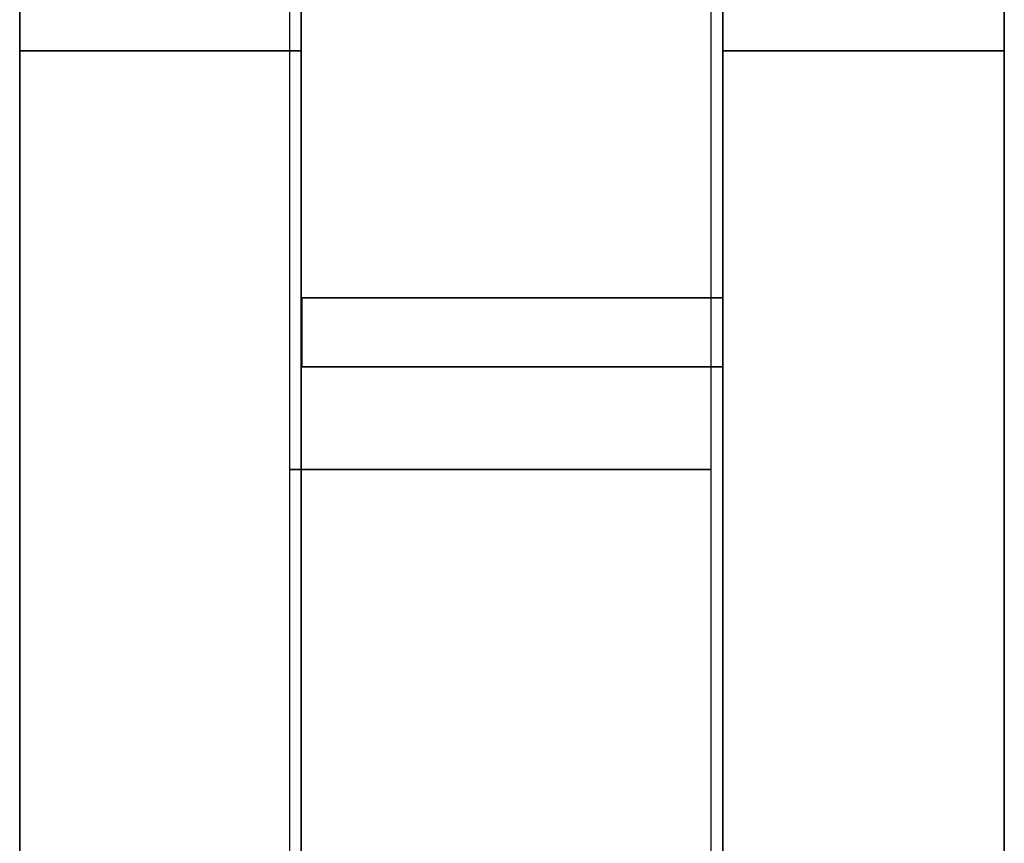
# Model space of a CAD drawing. Header units: millimetres. Extents: x -35 to 33166, y -35 to 31591.
# Tile 72 of 100: x -35 to 321, y 7336 to 7633. Entities that reach past the tile are written whole.
import ezdxf

# ---------------------------------------------------------------- set-up
doc = ezdxf.new("R2010")
doc.units = ezdxf.units.MM
doc.header["$LTSCALE"] = 25.4
doc.layers.get('0').update_dxf_attribs({"true_color": 0xffffff})
for name, color, linetype, true_color in [('end caps & lintels', 7, 'Continuous', 0xffa500), ('ICF - L1', 7, 'Continuous', 0xb4b464), ('ICF - L2', 7, 'Continuous', 0x64ff64)]:
    doc.layers.add(name, color=color, linetype=linetype, true_color=true_color)

# ---------------------------------------------------------------- blocks, each defined once
blk = doc.blocks.new('GF-WG05_HeadLintel_6in_#3')
for p, q in [((1219.2, 152.4), (0, 152.4)), ((1219.2, 152.4, 63), (0, 152.4, 63)), ((1219.2, 0), (1219.2, 152.4)), ((1219.2, 0, 63), (1219.2, 152.4, 63)), ((1219.2, 152.4), (1219.2, 152.4, 63)), ((0, 0), (1219.2, 0)), ((0, 0, 63), (1219.2, 0, 63)), ((1219.2, 0), (1219.2, 0, 63))]:
    blk.add_line(p, q)
blk = doc.blocks.new('GF-WG05_HeadLintel_6in_#4')
for p, q in [((0, 152.4), (0, 0)), ((240.8, 152.4), (0, 152.4)), ((240.8, 152.4, 63), (0, 152.4, 63)), ((0, 152.4, 63), (0, 0, 63)), ((0, 152.4), (0, 152.4, 63)), ((240.8, 0), (240.8, 152.4)), ((240.8, 0, 63), (240.8, 152.4, 63)), ((240.8, 152.4), (240.8, 152.4, 63)), ((0, 0), (240.8, 0)), ((0, 0, 63), (240.8, 0, 63)), ((0, 0), (0, 0, 63)), ((240.8, 0), (240.8, 0, 63))]:
    blk.add_line(p, q)
blk = doc.blocks.new('Group9648')
for p, q in [((-101.6, 63.98, 182.3), (-101.6, 919.77, 182.3)), ((-101.6, 0, 457.2), (-101.6, 919.77, 457.2)), ((0, 919.77, 182.3), (0, 63.98, 182.3)), ((0, 0, 457.2), (0, 919.77, 457.2))]:
    blk.add_line(p, q)
blk = doc.blocks.new('Group#3590')
for p, q in [((-355.6, 63.98, 182.3), (-355.6, 919.77, 182.3)), ((-355.6, 0, 457.2), (-355.6, 919.77, 457.2)), ((-254, 919.77, 182.3), (-254, 63.98, 182.3)), ((-254, 0, 457.2), (-254, 919.77, 457.2))]:
    blk.add_line(p, q)
blk = doc.blocks.new('Group#3594')
for p, q in [((-101.6, 317.3, 312.12), (-253.75, 317.3, 312.12)), ((-253.75, 317.3, 312.12), (-253.75, 317.3, 405.8)), ((-253.75, 317.3, 405.8), (-101.6, 317.3, 405.8)), ((-253.75, 292.3, 312.12), (-253.75, 317.3, 312.12)), ((-253.75, 317.3, 405.8), (-253.75, 292.3, 405.8)), ((-101.6, 317.3, 405.8), (-101.6, 317.3, 312.12)), ((-101.6, 317.3, 312.12), (-101.6, 292.3, 312.12)), ((-101.6, 292.3, 405.8), (-101.6, 317.3, 405.8)), ((-101.6, 292.3, 405.8), (-253.75, 292.3, 405.8)), ((-253.75, 292.3, 405.8), (-253.75, 292.3, 312.12)), ((-253.75, 292.3, 312.12), (-101.6, 292.3, 312.12)), ((-101.6, 292.3, 312.12), (-101.6, 292.3, 405.8))]:
    blk.add_line(p, q)
blk = doc.blocks.new('6XR35_96_S_CUT_36_25_MSG')
for name in ['Group#3590', 'Group9648', 'Group#3594']:
    blk.add_blockref(name, (0, 0))
blk = doc.blocks.new('Group#4080')
for p, q in [((-101.6, 0, 98.33), (-101.6, 2438.4, 98.33)), ((-101.6, 2438.4, 98.33), (-101.6, 2438.4, 0)), ((-101.6, 0, 0), (-101.6, 2438.4, 0)), ((-101.6, 2438.4, 0), (0, 2438.4, 0)), ((0, 2438.4, 98.33), (-101.6, 2438.4, 98.33)), ((-101.6, 0, 457.2), (-101.6, 2438.4, 457.2)), ((-101.6, 2438.4, 457.2), (-101.6, 2438.4, 250.87)), ((-101.6, 2438.4, 250.87), (-101.6, 0, 250.87)), ((-101.6, 2438.4, 457.2), (0, 2438.4, 457.2)), ((-101.6, 2438.4, 250.87), (0, 2438.4, 250.87)), ((0, 0, 0), (0, 2438.4, 0)), ((0, 0, 98.33), (0, 2438.4, 98.33)), ((0, 2438.4, 98.33), (0, 2438.4, 0)), ((0, 0, 457.2), (0, 2438.4, 457.2)), ((0, 2438.4, 250.87), (0, 0, 250.87)), ((0, 2438.4, 457.2), (0, 2438.4, 250.87))]:
    blk.add_line(p, q)
blk = doc.blocks.new('Group#4081')
for p, q in [((-355.6, 0, 0), (-355.6, 2438.4, 0)), ((-355.6, 2438.4, 0), (-254, 2438.4, 0)), ((-355.6, 0, 457.2), (-355.6, 2438.4, 457.2)), ((-355.6, 2438.4, 457.2), (-355.6, 2438.4, 0)), ((-355.6, 2438.4, 457.2), (-254, 2438.4, 457.2)), ((-254, 2438.4, 98.33), (-254.04, 2438.4, 98.33)), ((-254.04, 2438.4, 98.33), (-254.04, 0, 98.33)), ((-254.04, 2438.4, 98.33), (-254.04, 2438.4, 250.87)), ((-254.04, 2438.4, 250.87), (-254.04, 0, 250.87)), ((-254.04, 2438.4, 250.87), (-254, 2438.4, 250.87)), ((-254, 0, 98.33), (-254, 2438.4, 98.33)), ((-254, 2438.4, 250.87), (-254, 0, 250.87)), ((-254, 0, 0), (-254, 2438.4, 0)), ((-254, 0, 457.2), (-254, 2438.4, 457.2)), ((-254, 2438.4, 0), (-254, 2438.4, 98.33)), ((-254, 2438.4, 250.87), (-254, 2438.4, 457.2))]:
    blk.add_line(p, q)
blk = doc.blocks.new('Group#4082')
for p, q in [((-76.07, 0.49, -12.5), (-76.07, 0.49, 12.5)), ((-76.07, 0.49, 12.5), (76.07, 0.49, 12.5)), ((76.07, 0.49, -12.5), (-76.07, 0.49, -12.5)), ((-76.07, 0.49, 12.5), (-76.07, -46.84, 12.5)), ((-76.07, 0.49, -12.5), (-76.07, -46.84, -12.5)), ((76.07, 0.49, 12.5), (76.07, 0.49, -12.5)), ((76.07, 0.49, 12.5), (76.07, -46.84, 12.5)), ((76.07, 0.49, -12.5), (76.07, -46.84, -12.5)), ((-76.07, -46.84, -12.5), (-76.07, -46.84, 12.5)), ((-76.07, -46.84, -12.5), (76.07, -46.84, -12.5)), ((-76.07, -46.84, 12.5), (76.07, -46.84, 12.5)), ((76.07, -46.84, -12.5), (76.07, -46.84, 12.5))]:
    blk.add_line(p, q)
blk = doc.blocks.new('6XR35_96_S_MSG#44')
for name in ['Group#4081', 'Group#4080']:
    blk.add_blockref(name, (0, 0))
at = {"extrusion": (9.72607e-16, 1, -1.15708e-14)}
blk.add_blockref('Group#4082', (177.67, 97.84, 2336.8), dxfattribs=at)
blk = doc.blocks.new('Group#4093')
for p, q in [((-101.6, 0, 98.33), (-101.6, 513.37, 98.33)), ((-101.6, 513.37, 98.33), (-101.6, 513.37, 0)), ((-101.6, 0, 0), (-101.6, 513.37, 0)), ((-101.6, 513.37, 0), (0, 513.37, 0)), ((0, 513.37, 98.33), (-101.6, 513.37, 98.33)), ((-101.6, 0, 457.2), (-101.6, 513.37, 457.2)), ((-101.6, 513.37, 457.2), (-101.6, 513.37, 250.87)), ((-101.6, 513.37, 250.87), (-101.6, 0, 250.87)), ((-101.6, 513.37, 457.2), (0, 513.37, 457.2)), ((-101.6, 513.37, 250.87), (0, 513.37, 250.87)), ((0, 0, 0), (0, 513.37, 0)), ((0, 0, 98.33), (0, 513.37, 98.33)), ((0, 513.37, 98.33), (0, 513.37, 0)), ((0, 0, 457.2), (0, 513.37, 457.2)), ((0, 513.37, 250.87), (0, 0, 250.87)), ((0, 513.37, 457.2), (0, 513.37, 250.87)), ((-101.6, 0, 0), (-101.6, 0, 98.33)), ((-101.6, 0, 0), (0, 0, 0)), ((0, 0, 98.33), (-101.6, 0, 98.33)), ((-101.6, 0, 250.87), (-101.6, 0, 457.2)), ((-101.6, 0, 250.87), (0, 0, 250.87)), ((-101.6, 0, 457.2), (0, 0, 457.2)), ((0, 0, 0), (0, 0, 98.33)), ((0, 0, 250.87), (0, 0, 457.2))]:
    blk.add_line(p, q)
blk = doc.blocks.new('Group#4094')
for p, q in [((-355.6, 0, 0), (-355.6, 513.37, 0)), ((-355.6, 513.37, 0), (-254, 513.37, 0)), ((-355.6, 0, 457.2), (-355.6, 513.37, 457.2)), ((-355.6, 513.37, 457.2), (-355.6, 513.37, 0)), ((-355.6, 513.37, 457.2), (-254, 513.37, 457.2)), ((-254, 513.37, 98.33), (-254.04, 513.37, 98.33)), ((-254.04, 513.37, 98.33), (-254.04, 0, 98.33)), ((-254.04, 513.37, 98.33), (-254.04, 513.37, 250.87)), ((-254.04, 513.37, 250.87), (-254.04, 0, 250.87)), ((-254.04, 513.37, 250.87), (-254, 513.37, 250.87)), ((-254, 0, 98.33), (-254, 513.37, 98.33)), ((-254, 513.37, 250.87), (-254, 0, 250.87)), ((-254, 0, 0), (-254, 513.37, 0)), ((-254, 0, 457.2), (-254, 513.37, 457.2)), ((-254, 513.37, 0), (-254, 513.37, 98.33)), ((-254, 513.37, 250.87), (-254, 513.37, 457.2)), ((-355.6, 0, 457.2), (-254, 0, 457.2)), ((-355.6, 0, 457.2), (-355.6, 0, 0)), ((-355.6, 0, 0), (-254, 0, 0)), ((-254.04, 0, 98.33), (-254, 0, 98.33)), ((-254.04, 0, 250.87), (-254.04, 0, 98.33)), ((-254, 0, 250.87), (-254.04, 0, 250.87)), ((-254, 0, 250.87), (-254, 0, 457.2)), ((-254, 0, 0), (-254, 0, 98.33))]:
    blk.add_line(p, q)
blk = doc.blocks.new('Group#4095')
for p, q in [((-253.75, 513.37, 98.33), (-253.75, 495.5, 98.33)), ((-101.6, 513.37, 98.33), (-253.75, 513.37, 98.33)), ((-253.75, 495.5, 51), (-253.75, 513.37, 51)), ((-253.75, 513.37, 51), (-101.6, 513.37, 51)), ((-253.75, 513.37, 98.33), (-253.75, 513.37, 51)), ((-101.6, 495.5, 98.33), (-101.6, 513.37, 98.33)), ((-101.6, 495.5, 51), (-101.6, 513.37, 51)), ((-101.6, 513.37, 98.33), (-101.6, 513.37, 51)), ((-253.75, 495.5, 98.33), (-101.6, 495.5, 98.33)), ((-253.75, 495.5, 51), (-101.6, 495.5, 51)), ((-253.75, 495.5, 98.33), (-253.75, 495.5, 51)), ((-101.6, 495.5, 98.33), (-101.6, 495.5, 51))]:
    blk.add_line(p, q)
blk = doc.blocks.new('Group10300')
for p, q in [((-253.75, 317.3, 98.33), (-253.75, 292.3, 98.33)), ((-101.6, 317.3, 98.33), (-253.75, 317.3, 98.33)), ((-253.75, 292.3, 51), (-253.75, 317.3, 51)), ((-253.75, 317.3, 51), (-101.6, 317.3, 51)), ((-253.75, 317.3, 98.33), (-253.75, 317.3, 51)), ((-101.6, 292.3, 98.33), (-101.6, 317.3, 98.33)), ((-101.6, 292.3, 51), (-101.6, 317.3, 51)), ((-101.6, 317.3, 98.33), (-101.6, 317.3, 51)), ((-253.75, 292.3, 98.33), (-101.6, 292.3, 98.33)), ((-253.75, 292.3, 51), (-101.6, 292.3, 51)), ((-253.75, 292.3, 98.33), (-253.75, 292.3, 51)), ((-101.6, 292.3, 98.33), (-101.6, 292.3, 51))]:
    blk.add_line(p, q)
blk = doc.blocks.new('Group#4098')
for p, q in [((-253.75, 114.1, 98.33), (-253.75, 89.1, 98.33)), ((-101.6, 114.1, 98.33), (-253.75, 114.1, 98.33)), ((-253.75, 89.1, 51), (-253.75, 114.1, 51)), ((-253.75, 114.1, 51), (-101.6, 114.1, 51)), ((-253.75, 114.1, 98.33), (-253.75, 114.1, 51)), ((-101.6, 89.1, 98.33), (-101.6, 114.1, 98.33)), ((-101.6, 89.1, 51), (-101.6, 114.1, 51)), ((-101.6, 114.1, 98.33), (-101.6, 114.1, 51)), ((-253.75, 89.1, 98.33), (-101.6, 89.1, 98.33)), ((-253.75, 89.1, 51), (-101.6, 89.1, 51)), ((-253.75, 89.1, 98.33), (-253.75, 89.1, 51)), ((-101.6, 89.1, 98.33), (-101.6, 89.1, 51))]:
    blk.add_line(p, q)
blk = doc.blocks.new('6XR35_96_S_CUT_20_25_MSG')
for name in ['Group#4094', 'Group#4095', 'Group#4093', 'Group10300', 'Group#4098']:
    blk.add_blockref(name, (0, 0))
blk = doc.blocks.new('Group3573')
at = {"layer": 'ICF - L1'}
for name, p in [('6XR35_96_S_CUT_36_25_MSG', (321.01, 7215.52, 2643.2)), ('6XR35_96_S_CUT_20_25_MSG', (321.01, 7621.92, 3100.4)), ('6XR35_96_S_MSG#44', (321.01, 5183.52, 3100.4))]:
    blk.add_blockref(name, p, dxfattribs=at)
blk = doc.blocks.new('Group10021')
for p, q in [((-101.6, 0, 457.2), (-101.6, 919.77, 457.2)), ((0, 0, 457.2), (0, 919.77, 457.2)), ((-101.6, 794.98, 0), (-101.6, 0, 0)), ((0, 794.98, 0), (0, 0, 0))]:
    blk.add_line(p, q)
blk = doc.blocks.new('Group10022')
for p, q in [((-355.6, 0, 457.2), (-355.6, 919.77, 457.2)), ((-254, 0, 457.2), (-254, 919.77, 457.2)), ((-355.6, 794.98, 0), (-355.6, 0, 0)), ((-254, 794.98, 0), (-254, 0, 0))]:
    blk.add_line(p, q)
blk = doc.blocks.new('Group10028')
for p, q in [((-101.6, 317.3, 51), (-253.75, 317.3, 51)), ((-253.75, 317.3, 51), (-253.75, 317.3, 144.68)), ((-253.75, 317.3, 144.68), (-101.6, 317.3, 144.68)), ((-253.75, 292.3, 51), (-253.75, 317.3, 51)), ((-253.75, 317.3, 144.68), (-253.75, 292.3, 144.68)), ((-101.6, 317.3, 144.68), (-101.6, 317.3, 51)), ((-101.6, 317.3, 51), (-101.6, 292.3, 51)), ((-101.6, 292.3, 144.68), (-101.6, 317.3, 144.68)), ((-101.6, 292.3, 144.68), (-253.75, 292.3, 144.68)), ((-253.75, 292.3, 144.68), (-253.75, 292.3, 51)), ((-253.75, 292.3, 51), (-101.6, 292.3, 51)), ((-101.6, 292.3, 51), (-101.6, 292.3, 144.68))]:
    blk.add_line(p, q)
blk = doc.blocks.new('Group10029')
for p, q in [((-101.6, 317.3, 312.12), (-253.75, 317.3, 312.12)), ((-253.75, 317.3, 312.12), (-253.75, 317.3, 405.8)), ((-253.75, 317.3, 405.8), (-101.6, 317.3, 405.8)), ((-253.75, 292.3, 312.12), (-253.75, 317.3, 312.12)), ((-253.75, 317.3, 405.8), (-253.75, 292.3, 405.8)), ((-101.6, 317.3, 405.8), (-101.6, 317.3, 312.12)), ((-101.6, 317.3, 312.12), (-101.6, 292.3, 312.12)), ((-101.6, 292.3, 405.8), (-101.6, 317.3, 405.8)), ((-101.6, 292.3, 405.8), (-253.75, 292.3, 405.8)), ((-253.75, 292.3, 405.8), (-253.75, 292.3, 312.12)), ((-253.75, 292.3, 312.12), (-101.6, 292.3, 312.12)), ((-101.6, 292.3, 312.12), (-101.6, 292.3, 405.8))]:
    blk.add_line(p, q)
blk = doc.blocks.new('6XR35_96_S#1_CUT_36_25_MSG#1')
for name in ['Group10022', 'Group10021', 'Group10028', 'Group10029']:
    blk.add_blockref(name, (0, 0))
blk = doc.blocks.new('6XR35_96_S_Web')
for p, q in [((-76.07, -46.84, -12.5), (-76.07, 46.84, -12.5)), ((-76.07, 46.84, -12.5), (76.07, 46.84, -12.5)), ((76.07, 46.84, 12.5), (-76.07, 46.84, 12.5)), ((-76.07, 46.84, 12.5), (-76.07, -46.84, 12.5)), ((-76.07, 46.84, -12.5), (-76.07, 46.84, 12.5)), ((76.07, 46.84, -12.5), (76.07, -46.84, -12.5)), ((76.07, -46.84, 12.5), (76.07, 46.84, 12.5)), ((76.07, 46.84, 12.5), (76.07, 46.84, -12.5)), ((76.07, -46.84, -12.5), (-76.07, -46.84, -12.5)), ((-76.07, -46.84, 12.5), (76.07, -46.84, 12.5)), ((-76.07, -46.84, 12.5), (-76.07, -46.84, -12.5)), ((76.07, -46.84, -12.5), (76.07, -46.84, 12.5))]:
    blk.add_line(p, q)
blk = doc.blocks.new('Group9472')
for p, q in [((-101.6, 0, 0), (-101.6, 2438.4, 0)), ((-101.6, 1374.48, 457.2), (-101.6, 2438.4, 457.2)), ((-101.6, 2438.4, 457.2), (-101.6, 2438.4, 0)), ((-101.6, 2438.4, 0), (0, 2438.4, 0)), ((-101.6, 2438.4, 457.2), (0, 2438.4, 457.2)), ((0, 0, 0), (0, 2438.4, 0)), ((0, 1374.48, 457.2), (0, 2438.4, 457.2)), ((0, 2438.4, 457.2), (0, 2438.4, 0))]:
    blk.add_line(p, q)
blk = doc.blocks.new('Group9473')
for p, q in [((-355.6, 1374.48, 457.2), (-355.6, 2438.4, 457.2)), ((-355.6, 2438.4, 457.2), (-355.6, 2438.4, 0)), ((-355.6, 0, 0), (-355.6, 2438.4, 0)), ((-355.6, 2438.4, 0), (-254, 2438.4, 0)), ((-355.6, 2438.4, 457.2), (-254, 2438.4, 457.2)), ((-254, 0, 0), (-254, 2438.4, 0)), ((-254, 1374.48, 457.2), (-254, 2438.4, 457.2)), ((-254, 2438.4, 457.2), (-254, 2438.4, 0))]:
    blk.add_line(p, q)
blk = doc.blocks.new('6XR35_96_S#1_MSG#13')
for name in ['Group9473', 'Group9472']:
    blk.add_blockref(name, (0, 0))
at = {"extrusion": (9.72607e-16, 1, -1.15708e-14)}
blk.add_blockref('6XR35_96_S_Web', (177.67, 97.84, 2336.8), dxfattribs=at)
at = {"extrusion": (9.72607e-16, 1, 1.15708e-14)}
blk.add_blockref('6XR35_96_S_Web', (177.67, 358.96, 2336.8), dxfattribs=at)
blk = doc.blocks.new('Group9475')
for p, q in [((-101.6, 513.37, 235.2), (-101.6, 388.58, 235.2)), ((0, 513.37, 235.2), (-101.6, 513.37, 235.2)), ((-101.6, 0, 0), (-101.6, 513.37, 0)), ((-101.6, 513.37, 0), (0, 513.37, 0)), ((-101.6, 513.37, 235.2), (-101.6, 513.37, 0)), ((0, 388.58, 235.2), (0, 513.37, 235.2)), ((0, 0, 0), (0, 513.37, 0)), ((0, 513.37, 235.2), (0, 513.37, 0)), ((-101.6, 388.58, 235.2), (0, 388.58, 235.2)), ((-101.6, 388.58, 457.2), (0, 388.58, 457.2)), ((-101.6, 388.58, 235.2), (-101.6, 388.58, 457.2)), ((-101.6, 388.58, 457.2), (-101.6, 0, 457.2)), ((0, 388.58, 457.2), (0, 388.58, 235.2)), ((0, 0, 457.2), (0, 388.58, 457.2)), ((-101.6, 0, 0), (0, 0, 0)), ((-101.6, 0, 457.2), (0, 0, 457.2)), ((-101.6, 0, 457.2), (-101.6, 0, 0)), ((0, 0, 457.2), (0, 0, 0))]:
    blk.add_line(p, q)
blk = doc.blocks.new('Group9476')
for p, q in [((-355.6, 513.37, 235.2), (-355.6, 388.58, 235.2)), ((-254, 513.37, 235.2), (-355.6, 513.37, 235.2)), ((-355.6, 0, 0), (-355.6, 513.37, 0)), ((-355.6, 513.37, 0), (-254, 513.37, 0)), ((-355.6, 513.37, 235.2), (-355.6, 513.37, 0)), ((-254, 388.58, 235.2), (-254, 513.37, 235.2)), ((-254, 0, 0), (-254, 513.37, 0)), ((-254, 513.37, 235.2), (-254, 513.37, 0)), ((-355.6, 388.58, 235.2), (-355.6, 388.58, 457.2)), ((-355.6, 388.58, 457.2), (-254, 388.58, 457.2)), ((-254, 388.58, 235.2), (-355.6, 388.58, 235.2)), ((-355.6, 388.58, 457.2), (-355.6, 0, 457.2)), ((-254, 388.58, 457.2), (-254, 388.58, 235.2)), ((-254, 0, 457.2), (-254, 388.58, 457.2)), ((-355.6, 0, 0), (-254, 0, 0)), ((-355.6, 0, 457.2), (-254, 0, 457.2)), ((-355.6, 0, 457.2), (-355.6, 0, 0)), ((-254, 0, 457.2), (-254, 0, 0))]:
    blk.add_line(p, q)
blk = doc.blocks.new('Group9477')
for p, q in [((-253.75, 495.5, 51), (-253.75, 513.37, 51)), ((-253.75, 513.37, 51), (-101.6, 513.37, 51)), ((-101.6, 513.37, 144.68), (-253.75, 513.37, 144.68)), ((-253.75, 513.37, 144.68), (-253.75, 495.5, 144.68)), ((-253.75, 513.37, 144.68), (-253.75, 513.37, 51)), ((-101.6, 513.37, 51), (-101.6, 495.5, 51)), ((-101.6, 495.5, 144.68), (-101.6, 513.37, 144.68)), ((-101.6, 513.37, 51), (-101.6, 513.37, 144.68)), ((-101.6, 495.5, 144.68), (-253.75, 495.5, 144.68)), ((-253.75, 495.5, 144.68), (-253.75, 495.5, 51)), ((-253.75, 495.5, 51), (-101.6, 495.5, 51)), ((-101.6, 495.5, 51), (-101.6, 495.5, 144.68))]:
    blk.add_line(p, q)
blk = doc.blocks.new('Group9478')
for p, q in [((-101.6, 317.3, 51), (-253.75, 317.3, 51)), ((-253.75, 317.3, 51), (-253.75, 317.3, 144.68)), ((-253.75, 317.3, 144.68), (-101.6, 317.3, 144.68)), ((-253.75, 292.3, 51), (-253.75, 317.3, 51)), ((-253.75, 317.3, 144.68), (-253.75, 292.3, 144.68)), ((-101.6, 317.3, 144.68), (-101.6, 317.3, 51)), ((-101.6, 317.3, 51), (-101.6, 292.3, 51)), ((-101.6, 292.3, 144.68), (-101.6, 317.3, 144.68)), ((-101.6, 292.3, 144.68), (-253.75, 292.3, 144.68)), ((-253.75, 292.3, 144.68), (-253.75, 292.3, 51)), ((-253.75, 292.3, 51), (-101.6, 292.3, 51)), ((-101.6, 292.3, 51), (-101.6, 292.3, 144.68))]:
    blk.add_line(p, q)
blk = doc.blocks.new('Group9479')
for p, q in [((-101.6, 317.3, 312.12), (-253.75, 317.3, 312.12)), ((-253.75, 317.3, 312.12), (-253.75, 317.3, 405.8)), ((-253.75, 317.3, 405.8), (-101.6, 317.3, 405.8)), ((-253.75, 292.3, 312.12), (-253.75, 317.3, 312.12)), ((-253.75, 317.3, 405.8), (-253.75, 292.3, 405.8)), ((-101.6, 317.3, 405.8), (-101.6, 317.3, 312.12)), ((-101.6, 317.3, 312.12), (-101.6, 292.3, 312.12)), ((-101.6, 292.3, 405.8), (-101.6, 317.3, 405.8)), ((-101.6, 292.3, 405.8), (-253.75, 292.3, 405.8)), ((-253.75, 292.3, 405.8), (-253.75, 292.3, 312.12)), ((-253.75, 292.3, 312.12), (-101.6, 292.3, 312.12)), ((-101.6, 292.3, 312.12), (-101.6, 292.3, 405.8))]:
    blk.add_line(p, q)
blk = doc.blocks.new('Group9480')
for p, q in [((-101.6, 114.1, 51), (-253.75, 114.1, 51)), ((-253.75, 114.1, 51), (-253.75, 114.1, 144.68)), ((-253.75, 114.1, 144.68), (-101.6, 114.1, 144.68)), ((-253.75, 89.1, 51), (-253.75, 114.1, 51)), ((-253.75, 114.1, 144.68), (-253.75, 89.1, 144.68)), ((-101.6, 114.1, 144.68), (-101.6, 114.1, 51)), ((-101.6, 114.1, 51), (-101.6, 89.1, 51)), ((-101.6, 89.1, 144.68), (-101.6, 114.1, 144.68)), ((-101.6, 89.1, 144.68), (-253.75, 89.1, 144.68)), ((-253.75, 89.1, 144.68), (-253.75, 89.1, 51)), ((-253.75, 89.1, 51), (-101.6, 89.1, 51)), ((-101.6, 89.1, 51), (-101.6, 89.1, 144.68))]:
    blk.add_line(p, q)
blk = doc.blocks.new('Group9481')
for p, q in [((-101.6, 114.1, 312.12), (-253.75, 114.1, 312.12)), ((-253.75, 114.1, 312.12), (-253.75, 114.1, 405.8)), ((-253.75, 114.1, 405.8), (-101.6, 114.1, 405.8)), ((-253.75, 89.1, 312.12), (-253.75, 114.1, 312.12)), ((-253.75, 114.1, 405.8), (-253.75, 89.1, 405.8)), ((-101.6, 114.1, 405.8), (-101.6, 114.1, 312.12)), ((-101.6, 114.1, 312.12), (-101.6, 89.1, 312.12)), ((-101.6, 89.1, 405.8), (-101.6, 114.1, 405.8)), ((-101.6, 89.1, 405.8), (-253.75, 89.1, 405.8)), ((-253.75, 89.1, 405.8), (-253.75, 89.1, 312.12)), ((-253.75, 89.1, 312.12), (-101.6, 89.1, 312.12)), ((-101.6, 89.1, 312.12), (-101.6, 89.1, 405.8))]:
    blk.add_line(p, q)
blk = doc.blocks.new('6XR35_96_S#1_CUT_20_25_MSG')
for name in ['Group9476', 'Group9477', 'Group9475', 'Group9478', 'Group9479', 'Group9480', 'Group9481']:
    blk.add_blockref(name, (0, 0))
blk = doc.blocks.new('Group8113')
for p, q in [((-101.6, 919.775, 457.2), (-101.6, 0, 457.2)), ((-101.6, 919.775), (-101.6, 0)), ((0, 0), (0, 919.775)), ((0, 919.775, 457.2), (0, 0, 457.2))]:
    blk.add_line(p, q)
blk = doc.blocks.new('Group#407')
for p, q in [((-355.6, 0, 457.2), (-355.6, 919.775, 457.2)), ((-355.6, 919.775), (-355.6, 0)), ((-254, 0, 457.2), (-254, 919.775, 457.2)), ((-254, 0), (-254, 919.775))]:
    blk.add_line(p, q)
blk = doc.blocks.new('Group8121')
for p, q in [((-101.6, 317.3, 51), (-253.75, 317.3, 51)), ((-253.75, 317.3, 51), (-253.75, 317.3, 144.68)), ((-253.75, 317.3, 144.68), (-101.6, 317.3, 144.68)), ((-253.75, 292.3, 51), (-253.75, 317.3, 51)), ((-253.75, 317.3, 144.68), (-253.75, 292.3, 144.68)), ((-101.6, 317.3, 144.68), (-101.6, 317.3, 51)), ((-101.6, 317.3, 51), (-101.6, 292.3, 51)), ((-101.6, 292.3, 144.68), (-101.6, 317.3, 144.68)), ((-101.6, 292.3, 144.68), (-253.75, 292.3, 144.68)), ((-253.75, 292.3, 144.68), (-253.75, 292.3, 51)), ((-253.75, 292.3, 51), (-101.6, 292.3, 51)), ((-101.6, 292.3, 51), (-101.6, 292.3, 144.68))]:
    blk.add_line(p, q)
blk = doc.blocks.new('Group8122')
for p, q in [((-101.6, 317.3, 312.12), (-253.75, 317.3, 312.12)), ((-253.75, 317.3, 312.12), (-253.75, 317.3, 405.8)), ((-253.75, 317.3, 405.8), (-101.6, 317.3, 405.8)), ((-253.75, 292.3, 312.12), (-253.75, 317.3, 312.12)), ((-253.75, 317.3, 405.8), (-253.75, 292.3, 405.8)), ((-101.6, 317.3, 405.8), (-101.6, 317.3, 312.12)), ((-101.6, 317.3, 312.12), (-101.6, 292.3, 312.12)), ((-101.6, 292.3, 405.8), (-101.6, 317.3, 405.8)), ((-101.6, 292.3, 405.8), (-253.75, 292.3, 405.8)), ((-253.75, 292.3, 405.8), (-253.75, 292.3, 312.12)), ((-253.75, 292.3, 312.12), (-101.6, 292.3, 312.12)), ((-101.6, 292.3, 312.12), (-101.6, 292.3, 405.8))]:
    blk.add_line(p, q)
blk = doc.blocks.new('6XR35_96_S#1_CUT_36_25')
for name in ['Group#407', 'Group8113', 'Group8121', 'Group8122']:
    blk.add_blockref(name, (0, 0))
blk = doc.blocks.new('Group431')
for p, q in [((0, 2438.4), (-101.6, 2438.4)), ((-101.6, 2438.4), (-101.6, 2438.4, 457.2)), ((-101.6, 2438.4, 457.2), (0, 2438.4, 457.2)), ((-101.6, 2438.4, 457.2), (-101.6, 0, 457.2)), ((-101.6, 2438.4), (-101.6, 0)), ((0, 0), (0, 2438.4)), ((0, 2438.4), (0, 2438.4, 457.2)), ((0, 2438.4, 457.2), (0, 0, 457.2))]:
    blk.add_line(p, q)
blk = doc.blocks.new('Group432')
for p, q in [((-355.6, 0, 457.2), (-355.6, 2438.4, 457.2)), ((-355.6, 2438.4, 457.2), (-355.6, 2438.4)), ((-355.6, 2438.4), (-355.6, 0)), ((-355.6, 2438.4, 457.2), (-254, 2438.4, 457.2)), ((-254, 2438.4), (-355.6, 2438.4)), ((-254, 2438.4, 457.2), (-254, 2438.4)), ((-254, 0, 457.2), (-254, 2438.4, 457.2)), ((-254, 0), (-254, 2438.4))]:
    blk.add_line(p, q)
blk = doc.blocks.new('6XR35_96_S#1')
for name in ['Group432', 'Group431']:
    blk.add_blockref(name, (0, 0))
at = {"extrusion": (9.72607e-16, 1, -1.15708e-14)}
blk.add_blockref('6XR35_96_S_Web', (177.67, 97.84, 2336.8), dxfattribs=at)
at = {"extrusion": (9.72607e-16, 1, 1.15708e-14)}
blk.add_blockref('6XR35_96_S_Web', (177.67, 358.96, 2336.8), dxfattribs=at)
blk = doc.blocks.new('Group#1722')
for p, q in [((0, 513.375, 457.2), (-101.6, 513.375, 457.2)), ((-101.6, 513.375, 457.2), (-101.6, 0, 457.2)), ((-101.6, 513.375), (-101.6, 0)), ((-101.6, 513.375, 457.2), (-101.6, 513.375)), ((-101.6, 513.375), (0, 513.375)), ((0, 0), (0, 513.375)), ((0, 513.375), (0, 513.375, 457.2)), ((0, 513.375, 457.2), (0, 0, 457.2)), ((-101.6, 0), (0, 0)), ((0, 0, 457.2), (-101.6, 0, 457.2)), ((0, 0, 457.2), (0, 0)), ((-101.6, 0, 457.2), (-101.6, 0))]:
    blk.add_line(p, q)
blk = doc.blocks.new('Group#1723')
for p, q in [((-355.6, 0, 457.2), (-355.6, 513.375, 457.2)), ((-355.6, 513.375, 457.2), (-355.6, 513.375)), ((-355.6, 513.375), (-355.6, 0)), ((-254, 513.375, 457.2), (-355.6, 513.375, 457.2)), ((-355.6, 513.375), (-254, 513.375)), ((-254, 0, 457.2), (-254, 513.375, 457.2)), ((-254, 0), (-254, 513.375)), ((-254, 513.375), (-254, 513.375, 457.2)), ((-355.6, 0), (-355.6, 0, 457.2)), ((-254, 0, 457.2), (-355.6, 0, 457.2)), ((-355.6, 0), (-254, 0)), ((-254, 0), (-254, 0, 457.2))]:
    blk.add_line(p, q)
blk = doc.blocks.new('Group#1724')
for p, q in [((-253.75, 495.5, 51), (-253.75, 513.37, 51)), ((-253.75, 513.37, 51), (-101.6, 513.37, 51)), ((-101.6, 513.37, 144.68), (-253.75, 513.37, 144.68)), ((-253.75, 513.37, 144.68), (-253.75, 495.5, 144.68)), ((-253.75, 513.37, 144.68), (-253.75, 513.37, 51)), ((-101.6, 513.37, 51), (-101.6, 495.5, 51)), ((-101.6, 495.5, 144.68), (-101.6, 513.37, 144.68)), ((-101.6, 513.37, 51), (-101.6, 513.37, 144.68)), ((-101.6, 495.5, 144.68), (-253.75, 495.5, 144.68)), ((-253.75, 495.5, 144.68), (-253.75, 495.5, 51)), ((-253.75, 495.5, 51), (-101.6, 495.5, 51)), ((-101.6, 495.5, 51), (-101.6, 495.5, 144.68))]:
    blk.add_line(p, q)
blk = doc.blocks.new('Group#1725')
for p, q in [((-253.75, 495.5, 312.12), (-253.75, 513.37, 312.12)), ((-253.75, 513.37, 312.12), (-101.6, 513.37, 312.12)), ((-101.6, 513.37, 405.8), (-253.75, 513.37, 405.8)), ((-253.75, 513.37, 405.8), (-253.75, 495.5, 405.8)), ((-253.75, 513.37, 405.8), (-253.75, 513.37, 312.12)), ((-101.6, 513.37, 312.12), (-101.6, 495.5, 312.12)), ((-101.6, 495.5, 405.8), (-101.6, 513.37, 405.8)), ((-101.6, 513.37, 312.12), (-101.6, 513.37, 405.8)), ((-101.6, 495.5, 405.8), (-253.75, 495.5, 405.8)), ((-253.75, 495.5, 405.8), (-253.75, 495.5, 312.12)), ((-253.75, 495.5, 312.12), (-101.6, 495.5, 312.12)), ((-101.6, 495.5, 312.12), (-101.6, 495.5, 405.8))]:
    blk.add_line(p, q)
blk = doc.blocks.new('Group#1726')
for p, q in [((-101.6, 317.3, 51), (-253.75, 317.3, 51)), ((-253.75, 317.3, 51), (-253.75, 317.3, 144.68)), ((-253.75, 317.3, 144.68), (-101.6, 317.3, 144.68)), ((-253.75, 292.3, 51), (-253.75, 317.3, 51)), ((-253.75, 317.3, 144.68), (-253.75, 292.3, 144.68)), ((-101.6, 317.3, 144.68), (-101.6, 317.3, 51)), ((-101.6, 317.3, 51), (-101.6, 292.3, 51)), ((-101.6, 292.3, 144.68), (-101.6, 317.3, 144.68)), ((-101.6, 292.3, 144.68), (-253.75, 292.3, 144.68)), ((-253.75, 292.3, 144.68), (-253.75, 292.3, 51)), ((-253.75, 292.3, 51), (-101.6, 292.3, 51)), ((-101.6, 292.3, 51), (-101.6, 292.3, 144.68))]:
    blk.add_line(p, q)
blk = doc.blocks.new('Group#1747')
for p, q in [((-101.6, 317.3, 312.12), (-253.75, 317.3, 312.12)), ((-253.75, 317.3, 312.12), (-253.75, 317.3, 405.8)), ((-253.75, 317.3, 405.8), (-101.6, 317.3, 405.8)), ((-253.75, 292.3, 312.12), (-253.75, 317.3, 312.12)), ((-253.75, 317.3, 405.8), (-253.75, 292.3, 405.8)), ((-101.6, 317.3, 405.8), (-101.6, 317.3, 312.12)), ((-101.6, 317.3, 312.12), (-101.6, 292.3, 312.12)), ((-101.6, 292.3, 405.8), (-101.6, 317.3, 405.8)), ((-101.6, 292.3, 405.8), (-253.75, 292.3, 405.8)), ((-253.75, 292.3, 405.8), (-253.75, 292.3, 312.12)), ((-253.75, 292.3, 312.12), (-101.6, 292.3, 312.12)), ((-101.6, 292.3, 312.12), (-101.6, 292.3, 405.8))]:
    blk.add_line(p, q)
blk = doc.blocks.new('Group#1748')
for p, q in [((-101.6, 114.1, 51), (-253.75, 114.1, 51)), ((-253.75, 114.1, 51), (-253.75, 114.1, 144.68)), ((-253.75, 114.1, 144.68), (-101.6, 114.1, 144.68)), ((-253.75, 89.1, 51), (-253.75, 114.1, 51)), ((-253.75, 114.1, 144.68), (-253.75, 89.1, 144.68)), ((-101.6, 114.1, 144.68), (-101.6, 114.1, 51)), ((-101.6, 114.1, 51), (-101.6, 89.1, 51)), ((-101.6, 89.1, 144.68), (-101.6, 114.1, 144.68)), ((-101.6, 89.1, 144.68), (-253.75, 89.1, 144.68)), ((-253.75, 89.1, 144.68), (-253.75, 89.1, 51)), ((-253.75, 89.1, 51), (-101.6, 89.1, 51)), ((-101.6, 89.1, 51), (-101.6, 89.1, 144.68))]:
    blk.add_line(p, q)
blk = doc.blocks.new('Group#1865')
for p, q in [((-101.6, 114.1, 312.12), (-253.75, 114.1, 312.12)), ((-253.75, 114.1, 312.12), (-253.75, 114.1, 405.8)), ((-253.75, 114.1, 405.8), (-101.6, 114.1, 405.8)), ((-253.75, 89.1, 312.12), (-253.75, 114.1, 312.12)), ((-253.75, 114.1, 405.8), (-253.75, 89.1, 405.8)), ((-101.6, 114.1, 405.8), (-101.6, 114.1, 312.12)), ((-101.6, 114.1, 312.12), (-101.6, 89.1, 312.12)), ((-101.6, 89.1, 405.8), (-101.6, 114.1, 405.8)), ((-101.6, 89.1, 405.8), (-253.75, 89.1, 405.8)), ((-253.75, 89.1, 405.8), (-253.75, 89.1, 312.12)), ((-253.75, 89.1, 312.12), (-101.6, 89.1, 312.12)), ((-101.6, 89.1, 312.12), (-101.6, 89.1, 405.8))]:
    blk.add_line(p, q)
blk = doc.blocks.new('6XR35_96_S#1_CUT_20_25')
for name in ['Group#1723', 'Group#1724', 'Group#1725', 'Group#1722', 'Group#1726', 'Group#1747', 'Group#1748', 'Group#1865']:
    blk.add_blockref(name, (0, 0))
blk = doc.blocks.new('Group#4886')
for p, q in [((-101.6, 919.77, 124.2), (-101.6, 0, 124.2)), ((-101.6, 0, 0), (-101.6, 919.77, 0)), ((0, 0, 124.2), (0, 919.77, 124.2)), ((0, 0, 0), (0, 919.77, 0))]:
    blk.add_line(p, q)
blk = doc.blocks.new('Group#4887')
for p, q in [((-355.6, 919.77, 124.2), (-355.6, 0, 124.2)), ((-355.6, 0, 0), (-355.6, 919.77, 0)), ((-254, 0, 124.2), (-254, 919.77, 124.2)), ((-254, 0, 0), (-254, 919.77, 0))]:
    blk.add_line(p, q)
blk = doc.blocks.new('Group#4890')
for p, q in [((-253.75, 317.3, 124.2), (-253.75, 292.3, 124.2)), ((-101.6, 317.3, 124.2), (-253.75, 317.3, 124.2)), ((-253.75, 292.3, 51), (-253.75, 317.3, 51)), ((-253.75, 317.3, 51), (-101.6, 317.3, 51)), ((-253.75, 317.3, 124.2), (-253.75, 317.3, 51)), ((-101.6, 292.3, 124.2), (-101.6, 317.3, 124.2)), ((-101.6, 292.3, 51), (-101.6, 317.3, 51)), ((-101.6, 317.3, 124.2), (-101.6, 317.3, 51)), ((-253.75, 292.3, 124.2), (-101.6, 292.3, 124.2)), ((-253.75, 292.3, 51), (-101.6, 292.3, 51)), ((-253.75, 292.3, 124.2), (-253.75, 292.3, 51)), ((-101.6, 292.3, 124.2), (-101.6, 292.3, 51))]:
    blk.add_line(p, q)
blk = doc.blocks.new('6XR35_96_S#1_CUT_36_25_MSG#2')
for name in ['Group#4887', 'Group#4886', 'Group#4890']:
    blk.add_blockref(name, (0, 0))
blk = doc.blocks.new('Group#5146')
for p, q in [((-101.6, 1780.921, 457.2), (-101.6, 3233.42, 457.2)), ((-101.6, 3233.42), (-101.6, 1780.921)), ((0, 1780.921, 457.2), (0, 3233.42, 457.2)), ((0, 3233.42), (0, 1780.921))]:
    blk.add_line(p, q)
blk = doc.blocks.new('Group11477')
for p, q in [((-355.6, 1780.921, 457.2), (-355.6, 3233.42, 457.2)), ((-355.6, 3233.42), (-355.6, 1780.921)), ((-254, 1780.921, 457.2), (-254, 3233.42, 457.2)), ((-254, 3233.42), (-254, 1780.921))]:
    blk.add_line(p, q)
blk = doc.blocks.new('Group#5151')
for p, q in [((-101.6, 2755.7, 51), (-253.75, 2755.7, 51)), ((-253.75, 2755.7, 51), (-253.75, 2755.7, 144.68)), ((-253.75, 2755.7, 144.68), (-101.6, 2755.7, 144.68)), ((-253.75, 2730.7, 51), (-253.75, 2755.7, 51)), ((-253.75, 2755.7, 144.68), (-253.75, 2730.7, 144.68)), ((-101.6, 2755.7, 144.68), (-101.6, 2755.7, 51)), ((-101.6, 2755.7, 51), (-101.6, 2730.7, 51)), ((-101.6, 2730.7, 144.68), (-101.6, 2755.7, 144.68)), ((-101.6, 2730.7, 144.68), (-253.75, 2730.7, 144.68)), ((-253.75, 2730.7, 144.68), (-253.75, 2730.7, 51)), ((-253.75, 2730.7, 51), (-101.6, 2730.7, 51)), ((-101.6, 2730.7, 51), (-101.6, 2730.7, 144.68))]:
    blk.add_line(p, q)
blk = doc.blocks.new('Group#5152')
for p, q in [((-101.6, 2755.7, 312.12), (-253.75, 2755.7, 312.12)), ((-253.75, 2755.7, 312.12), (-253.75, 2755.7, 405.8)), ((-253.75, 2755.7, 405.8), (-101.6, 2755.7, 405.8)), ((-253.75, 2730.7, 312.12), (-253.75, 2755.7, 312.12)), ((-253.75, 2755.7, 405.8), (-253.75, 2730.7, 405.8)), ((-101.6, 2755.7, 405.8), (-101.6, 2755.7, 312.12)), ((-101.6, 2755.7, 312.12), (-101.6, 2730.7, 312.12)), ((-101.6, 2730.7, 405.8), (-101.6, 2755.7, 405.8)), ((-101.6, 2730.7, 405.8), (-253.75, 2730.7, 405.8)), ((-253.75, 2730.7, 405.8), (-253.75, 2730.7, 312.12)), ((-253.75, 2730.7, 312.12), (-101.6, 2730.7, 312.12)), ((-101.6, 2730.7, 312.12), (-101.6, 2730.7, 405.8))]:
    blk.add_line(p, q)
blk = doc.blocks.new('6XR35_96_S#1_M')
for name in ['Group11477', 'Group#5146', 'Group#5151', 'Group#5152']:
    blk.add_blockref(name, (0, 0))
blk = doc.blocks.new('Group#5155')
for p, q in [((-101.6, 1374.521, 457.2), (-101.6, 2827.02, 457.2)), ((-101.6, 2827.02), (-101.6, 1374.521)), ((0, 1374.521, 457.2), (0, 2827.02, 457.2)), ((0, 2827.02), (0, 1374.521))]:
    blk.add_line(p, q)
blk = doc.blocks.new('Group11497')
for p, q in [((-355.6, 1374.521, 457.2), (-355.6, 2827.02, 457.2)), ((-355.6, 2827.02), (-355.6, 1374.521)), ((-254, 1374.521, 457.2), (-254, 2827.02, 457.2)), ((-254, 2827.02), (-254, 1374.521))]:
    blk.add_line(p, q)
blk = doc.blocks.new('6XR35_96_S#1_M#1')
for name in ['Group11497', 'Group#5155']:
    blk.add_blockref(name, (0, 0))
at = {"extrusion": (9.72607e-16, 1, -1.15708e-14)}
blk.add_blockref('6XR35_96_S_Web', (177.67, 97.84, 2336.8), dxfattribs=at)
at = {"extrusion": (9.72607e-16, 1, 1.15708e-14)}
blk.add_blockref('6XR35_96_S_Web', (177.67, 358.96, 2336.8), dxfattribs=at)
blk = doc.blocks.new('Group3664')
at = {"layer": 'ICF - L2'}
for name, p in [('6XR35_96_S#1_CUT_36_25_MSG#1', (321.01, 7215.52, 5386.4)), ('6XR35_96_S#1_CUT_36_25', (321.01, 7215.52, 3557.6)), ('6XR35_96_S#1_CUT_20_25_MSG', (321.01, 7621.92, 4014.8)), ('6XR35_96_S#1_CUT_20_25', (321.01, 7621.92, 5843.6)), ('6XR35_96_S#1_CUT_36_25_MSG#2', (321.01, 7215.52, 6300.8)), ('6XR35_96_S#1_M', (321.01, 4777.12, 4472)), ('6XR35_96_S#1_M#1', (321.01, 5183.52, 4929.2)), ('6XR35_96_S#1_MSG#13', (321.01, 5183.52, 4014.8)), ('6XR35_96_S#1', (321.01, 5183.52, 5843.6))]:
    blk.add_blockref(name, p, dxfattribs=at)

msp = doc.modelspace()

# ---------------------------------------------------------------- block references
for name in ['Group3573', 'Group3664']:
    msp.add_blockref(name, (0, 0))
at = {"layer": 'end caps & lintels', "rotation": 270}
for name, p in [('GF-WG05_HeadLintel_6in_#3', (62.8, 8690, 2825)), ('GF-WG05_HeadLintel_6in_#4', (62.8, 7470.8, 2825))]:
    msp.add_blockref(name, p, dxfattribs=at)

doc.saveas('drawing.dxf')
